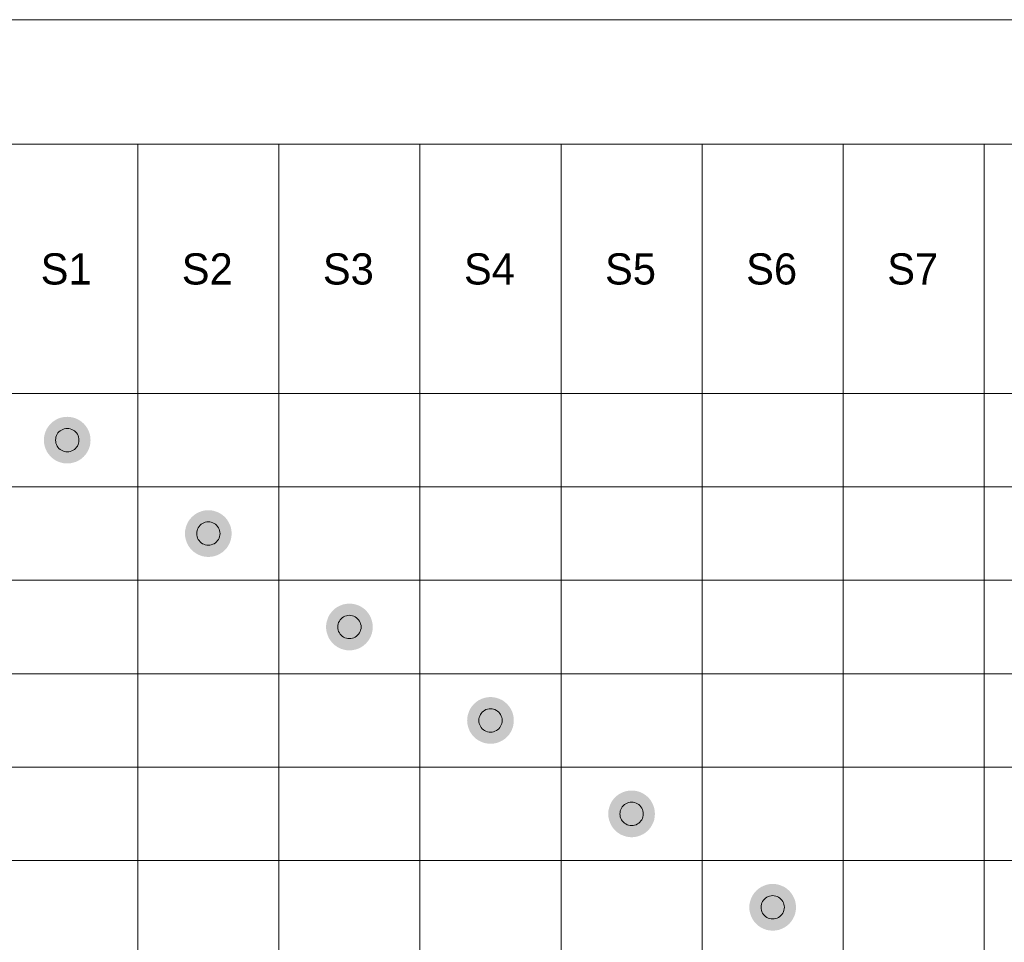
# Model space of a CAD drawing. Header units: millimetres. Extents: x 0 to 138, y 0 to 47.
# Tile 152 of 165: x 83.01 to 88.29, y 31.01 to 35.96. Entities that reach past the tile are written whole.
import ezdxf

# ---------------------------------------------------------------- set-up
doc = ezdxf.new("R2010")
doc.units = ezdxf.units.MM
for name, color, linetype in [('PDF_Geomertry', 7, 'Continuous'), ('PDF_Solid Fills', 7, 'Continuous'), ('PDF_Text', 7, 'Continuous')]:
    doc.layers.add(name, color=color, linetype=linetype)
doc.styles.add('PDF Arial', font='txt')

msp = doc.modelspace()

# ---------------------------------------------------------------- hatches: boundary and pattern name
at = {"layer": 'PDF_Solid Fills', "transparency": 33554559}
for points in [[(83.2694, 33.7046), (83.1609, 33.7674), (83.1703, 33.7806)], [(83.2694, 33.7046), (83.1703, 33.7806), (83.1811, 33.7929)], [(83.2694, 33.7046), (83.1811, 33.7929), (83.1932, 33.8037)], [(83.2694, 33.7046), (83.1932, 33.8037), (83.207, 33.8129)], [(83.2694, 33.7046), (83.207, 33.8129), (83.2217, 33.8204)], [(83.2694, 33.7046), (83.2217, 33.8204), (83.237, 33.8253)], [(83.2694, 33.7046), (83.237, 33.8253), (83.2531, 33.8286)], [(83.2694, 33.7046), (83.2531, 33.8286), (83.2694, 33.8296)], [(83.2694, 33.7046), (83.2694, 33.8296), (83.2854, 33.8286)], [(83.2694, 33.7046), (83.2854, 33.8286), (83.3017, 33.8253)], [(83.2694, 33.7046), (83.3017, 33.8253), (83.3174, 33.8204)], [(83.2694, 33.7046), (83.3174, 33.8204), (83.3321, 33.8129)], [(83.2694, 33.7046), (83.3321, 33.8129), (83.3459, 33.8037)], [(83.2694, 33.7046), (83.3459, 33.8037), (83.358, 33.7929)], [(83.2694, 33.7046), (83.358, 33.7929), (83.3688, 33.7806)], [(83.2694, 33.7046), (83.3688, 33.7806), (83.3777, 33.7674)], [(83.2694, 33.7046), (83.1452, 33.7207), (83.1487, 33.737)], [(83.2694, 33.7046), (83.1487, 33.737), (83.154, 33.7527)], [(83.2694, 33.7046), (83.154, 33.7527), (83.1609, 33.7674)], [(83.2694, 33.7046), (83.3777, 33.7674), (83.3851, 33.7527)], [(83.2694, 33.7046), (83.3851, 33.7527), (83.3904, 33.737)], [(83.2694, 33.7046), (83.3904, 33.737), (83.3934, 33.7207)], [(83.2694, 33.7046), (83.1442, 33.7046), (83.1452, 33.7207)], [(83.2694, 33.7046), (83.1452, 33.6883), (83.1442, 33.7046)], [(83.2694, 33.7046), (83.1487, 33.6723), (83.1452, 33.6883)], [(83.2694, 33.7046), (83.154, 33.6566), (83.1487, 33.6723)], [(83.2694, 33.7046), (83.1609, 33.6418), (83.154, 33.6566)], [(83.2694, 33.7046), (83.1703, 33.6285), (83.1609, 33.6418)], [(83.2694, 33.7046), (83.1811, 33.6163), (83.1703, 33.6285)], [(83.2694, 33.7046), (83.1932, 33.6055), (83.1811, 33.6163)], [(83.2694, 33.7046), (83.207, 33.5961), (83.1932, 33.6055)], [(83.2694, 33.7046), (83.2217, 33.5889), (83.207, 33.5961)], [(83.2694, 33.7046), (83.237, 33.584), (83.2217, 33.5889)], [(83.2694, 33.7046), (83.2531, 33.5804), (83.237, 33.584)], [(83.2694, 33.7046), (83.2694, 33.5795), (83.2531, 33.5804)], [(83.2694, 33.7046), (83.3934, 33.7207), (83.3943, 33.7046)], [(83.2694, 33.7046), (83.2854, 33.5804), (83.2694, 33.5795)], [(83.2694, 33.7046), (83.3017, 33.584), (83.2854, 33.5804)], [(83.2694, 33.7046), (83.3174, 33.5889), (83.3017, 33.584)], [(83.2694, 33.7046), (83.3321, 33.5961), (83.3174, 33.5889)], [(83.2694, 33.7046), (83.3459, 33.6055), (83.3321, 33.5961)], [(83.2694, 33.7046), (83.358, 33.6163), (83.3459, 33.6055)], [(83.2694, 33.7046), (83.3688, 33.6285), (83.358, 33.6163)], [(83.2694, 33.7046), (83.3777, 33.6418), (83.3688, 33.6285)], [(83.2694, 33.7046), (83.3851, 33.6566), (83.3777, 33.6418)], [(83.2694, 33.7046), (83.3904, 33.6723), (83.3851, 33.6566)], [(83.2694, 33.7046), (83.3934, 33.6883), (83.3904, 33.6723)], [(83.2694, 33.7046), (83.3943, 33.7046), (83.3934, 33.6883)], [(84.0257, 33.2043), (83.9496, 33.3034), (83.9633, 33.3126)], [(84.0257, 33.2043), (83.9633, 33.3126), (83.978, 33.3195)], [(84.0257, 33.2043), (83.978, 33.3195), (83.9933, 33.325)], [(84.0257, 33.2043), (83.9933, 33.325), (84.0094, 33.3283)], [(84.0257, 33.2043), (84.0094, 33.3283), (84.0257, 33.3293)], [(84.0257, 33.2043), (84.0257, 33.3293), (84.0424, 33.3283)], [(84.0257, 33.2043), (84.0424, 33.3283), (84.0581, 33.325)], [(84.0257, 33.2043), (84.0581, 33.325), (84.0738, 33.3195)], [(84.0257, 33.2043), (84.0738, 33.3195), (84.0885, 33.3126)], [(84.0257, 33.2043), (84.0885, 33.3126), (84.1022, 33.3034)], [(84.0257, 33.2043), (83.9103, 33.2518), (83.9172, 33.2665)], [(84.0257, 33.2043), (83.9172, 33.2665), (83.9266, 33.2803)], [(84.0257, 33.2043), (83.9266, 33.2803), (83.9374, 33.2926)], [(84.0257, 33.2043), (83.9374, 33.2926), (83.9496, 33.3034)], [(84.0257, 33.2043), (84.1022, 33.3034), (84.1144, 33.2926)], [(84.0257, 33.2043), (84.1144, 33.2926), (84.1252, 33.2803)], [(84.0257, 33.2043), (84.1252, 33.2803), (84.134, 33.2665)], [(84.0257, 33.2043), (84.134, 33.2665), (84.1414, 33.2518)], [(84.0257, 33.2043), (83.9005, 33.2043), (83.9015, 33.2204)], [(84.0257, 33.2043), (83.9015, 33.1877), (83.9005, 33.2043)], [(84.0257, 33.2043), (83.9015, 33.2204), (83.905, 33.2367)], [(84.0257, 33.2043), (83.905, 33.172), (83.9015, 33.1877)], [(84.0257, 33.2043), (83.905, 33.2367), (83.9103, 33.2518)], [(84.0257, 33.2043), (83.9103, 33.1563), (83.905, 33.172)], [(84.0257, 33.2043), (83.9172, 33.1416), (83.9103, 33.1563)], [(84.0257, 33.2043), (83.9266, 33.1278), (83.9172, 33.1416)], [(84.0257, 33.2043), (83.9374, 33.1155), (83.9266, 33.1278)], [(84.0257, 33.2043), (83.9496, 33.1047), (83.9374, 33.1155)], [(84.0257, 33.2043), (83.9633, 33.0958), (83.9496, 33.1047)], [(84.0257, 33.2043), (83.978, 33.0886), (83.9633, 33.0958)], [(84.0257, 33.2043), (83.9933, 33.0831), (83.978, 33.0886)], [(84.0257, 33.2043), (84.0094, 33.0801), (83.9933, 33.0831)], [(84.0257, 33.2043), (84.0257, 33.0788), (84.0094, 33.0801)], [(84.0257, 33.2043), (84.1414, 33.2518), (84.1467, 33.2367)], [(84.0257, 33.2043), (84.1467, 33.2367), (84.1497, 33.2204)], [(84.0257, 33.2043), (84.1497, 33.2204), (84.1507, 33.2043)], [(84.0257, 33.2043), (84.0424, 33.0801), (84.0257, 33.0788)], [(84.0257, 33.2043), (84.0581, 33.0831), (84.0424, 33.0801)], [(84.0257, 33.2043), (84.0738, 33.0886), (84.0581, 33.0831)], [(84.0257, 33.2043), (84.0885, 33.0958), (84.0738, 33.0886)], [(84.0257, 33.2043), (84.1022, 33.1047), (84.0885, 33.0958)], [(84.0257, 33.2043), (84.1144, 33.1155), (84.1022, 33.1047)], [(84.0257, 33.2043), (84.1252, 33.1278), (84.1144, 33.1155)], [(84.0257, 33.2043), (84.134, 33.1416), (84.1252, 33.1278)], [(84.0257, 33.2043), (84.1414, 33.1563), (84.134, 33.1416)], [(84.0257, 33.2043), (84.1467, 33.172), (84.1414, 33.1563)], [(84.0257, 33.2043), (84.1497, 33.1877), (84.1467, 33.172)], [(84.0257, 33.2043), (84.1507, 33.2043), (84.1497, 33.1877)], [(84.782, 32.7035), (84.6735, 32.7662), (84.6829, 32.7796)], [(84.782, 32.7035), (84.6829, 32.7796), (84.6937, 32.7923)], [(84.782, 32.7035), (84.6937, 32.7923), (84.7059, 32.8031)], [(84.782, 32.7035), (84.7059, 32.8031), (84.7196, 32.8119)], [(84.782, 32.7035), (84.7196, 32.8119), (84.7343, 32.8192)], [(84.782, 32.7035), (84.7343, 32.8192), (84.7496, 32.8247)], [(84.782, 32.7035), (84.7496, 32.8247), (84.7657, 32.8276)], [(84.782, 32.7035), (84.7657, 32.8276), (84.782, 32.8286)], [(84.782, 32.7035), (84.782, 32.8286), (84.7987, 32.8276)], [(84.782, 32.7035), (84.7987, 32.8276), (84.8144, 32.8247)], [(84.782, 32.7035), (84.8144, 32.8247), (84.8301, 32.8192)], [(84.782, 32.7035), (84.8301, 32.8192), (84.8448, 32.8119)], [(84.782, 32.7035), (84.8448, 32.8119), (84.8585, 32.8031)], [(84.782, 32.7035), (84.8585, 32.8031), (84.8707, 32.7923)], [(84.782, 32.7035), (84.8707, 32.7923), (84.8815, 32.7796)], [(84.782, 32.7035), (84.8815, 32.7796), (84.8903, 32.7662)], [(84.782, 32.7035), (84.6578, 32.7197), (84.6614, 32.7358)], [(84.782, 32.7035), (84.6614, 32.7358), (84.6667, 32.7515)], [(84.782, 32.7035), (84.6667, 32.7515), (84.6735, 32.7662)], [(84.782, 32.7035), (84.8903, 32.7662), (84.8978, 32.7515)], [(84.782, 32.7035), (84.8978, 32.7515), (84.9031, 32.7358)], [(84.782, 32.7035), (84.9031, 32.7358), (84.906, 32.7197)], [(84.782, 32.7035), (84.6568, 32.7035), (84.6578, 32.7197)], [(84.782, 32.7035), (84.6578, 32.6874), (84.6568, 32.7035)], [(84.782, 32.7035), (84.6614, 32.6711), (84.6578, 32.6874)], [(84.782, 32.7035), (84.6667, 32.656), (84.6614, 32.6711)], [(84.782, 32.7035), (84.6735, 32.6413), (84.6667, 32.656)], [(84.782, 32.7035), (84.6829, 32.6275), (84.6735, 32.6413)], [(84.782, 32.7035), (84.6937, 32.6152), (84.6829, 32.6275)], [(84.782, 32.7035), (84.7059, 32.6044), (84.6937, 32.6152)], [(84.782, 32.7035), (84.7196, 32.5952), (84.7059, 32.6044)], [(84.782, 32.7035), (84.7343, 32.5877), (84.7196, 32.5952)], [(84.782, 32.7035), (84.7496, 32.5828), (84.7343, 32.5877)], [(84.782, 32.7035), (84.7657, 32.5795), (84.7496, 32.5828)], [(84.782, 32.7035), (84.782, 32.5785), (84.7657, 32.5795)], [(84.782, 32.7035), (84.906, 32.7197), (84.907, 32.7035)], [(84.782, 32.7035), (84.7987, 32.5795), (84.782, 32.5785)], [(84.782, 32.7035), (84.8144, 32.5828), (84.7987, 32.5795)], [(84.782, 32.7035), (84.8301, 32.5877), (84.8144, 32.5828)], [(84.782, 32.7035), (84.8448, 32.5952), (84.8301, 32.5877)], [(84.782, 32.7035), (84.8585, 32.6044), (84.8448, 32.5952)], [(84.782, 32.7035), (84.8707, 32.6152), (84.8585, 32.6044)], [(84.782, 32.7035), (84.8815, 32.6275), (84.8707, 32.6152)], [(84.782, 32.7035), (84.8903, 32.6413), (84.8815, 32.6275)], [(84.782, 32.7035), (84.8978, 32.656), (84.8903, 32.6413)], [(84.782, 32.7035), (84.9031, 32.6711), (84.8978, 32.656)], [(84.782, 32.7035), (84.906, 32.6874), (84.9031, 32.6711)], [(84.782, 32.7035), (84.907, 32.7035), (84.906, 32.6874)], [(85.5383, 32.2032), (85.4501, 32.2914), (85.4622, 32.3022)], [(85.5383, 32.2032), (85.4622, 32.3022), (85.4759, 32.3117)], [(85.5383, 32.2032), (85.4759, 32.3117), (85.4907, 32.3185)], [(85.5383, 32.2032), (85.4907, 32.3185), (85.506, 32.3238)], [(85.5383, 32.2032), (85.506, 32.3238), (85.5221, 32.3273)], [(85.5383, 32.2032), (85.5221, 32.3273), (85.5383, 32.3283)], [(85.5383, 32.2032), (85.5383, 32.3283), (85.555, 32.3273)], [(85.5383, 32.2032), (85.555, 32.3273), (85.5707, 32.3238)], [(85.5383, 32.2032), (85.5707, 32.3238), (85.5864, 32.3185)], [(85.5383, 32.2032), (85.5864, 32.3185), (85.6011, 32.3117)], [(85.5383, 32.2032), (85.6011, 32.3117), (85.6149, 32.3022)], [(85.5383, 32.2032), (85.6149, 32.3022), (85.627, 32.2914)], [(85.5383, 32.2032), (85.4177, 32.2355), (85.423, 32.2508)], [(85.5383, 32.2032), (85.423, 32.2508), (85.4298, 32.2655)], [(85.5383, 32.2032), (85.4298, 32.2655), (85.4393, 32.2793)], [(85.5383, 32.2032), (85.4393, 32.2793), (85.4501, 32.2914)], [(85.5383, 32.2032), (85.627, 32.2914), (85.6378, 32.2793)], [(85.5383, 32.2032), (85.6378, 32.2793), (85.6466, 32.2655)], [(85.5383, 32.2032), (85.6466, 32.2655), (85.6541, 32.2508)], [(85.5383, 32.2032), (85.6541, 32.2508), (85.6594, 32.2355)], [(85.5383, 32.2032), (85.4132, 32.2032), (85.4141, 32.2194)], [(85.5383, 32.2032), (85.4141, 32.1865), (85.4132, 32.2032)], [(85.5383, 32.2032), (85.4141, 32.2194), (85.4177, 32.2355)], [(85.5383, 32.2032), (85.4177, 32.1708), (85.4141, 32.1865)], [(85.5383, 32.2032), (85.423, 32.1551), (85.4177, 32.1708)], [(85.5383, 32.2032), (85.4298, 32.1404), (85.423, 32.1551)], [(85.5383, 32.2032), (85.4393, 32.1266), (85.4298, 32.1404)], [(85.5383, 32.2032), (85.4501, 32.1145), (85.4393, 32.1266)], [(85.5383, 32.2032), (85.4622, 32.1037), (85.4501, 32.1145)], [(85.5383, 32.2032), (85.4759, 32.0949), (85.4622, 32.1037)], [(85.5383, 32.2032), (85.4907, 32.0874), (85.4759, 32.0949)], [(85.5383, 32.2032), (85.506, 32.0821), (85.4907, 32.0874)], [(85.5383, 32.2032), (85.5221, 32.0792), (85.506, 32.0821)], [(85.5383, 32.2032), (85.5383, 32.0782), (85.5221, 32.0792)], [(85.5383, 32.2032), (85.6594, 32.2355), (85.6623, 32.2194)], [(85.5383, 32.2032), (85.6623, 32.2194), (85.6633, 32.2032)], [(85.5383, 32.2032), (85.555, 32.0792), (85.5383, 32.0782)], [(85.5383, 32.2032), (85.5707, 32.0821), (85.555, 32.0792)], [(85.5383, 32.2032), (85.5864, 32.0874), (85.5707, 32.0821)], [(85.5383, 32.2032), (85.6011, 32.0949), (85.5864, 32.0874)], [(85.5383, 32.2032), (85.6149, 32.1037), (85.6011, 32.0949)], [(85.5383, 32.2032), (85.627, 32.1145), (85.6149, 32.1037)], [(85.5383, 32.2032), (85.6378, 32.1266), (85.627, 32.1145)], [(85.5383, 32.2032), (85.6466, 32.1404), (85.6378, 32.1266)], [(85.5383, 32.2032), (85.6541, 32.1551), (85.6466, 32.1404)], [(85.5383, 32.2032), (85.6594, 32.1708), (85.6541, 32.1551)], [(85.5383, 32.2032), (85.6623, 32.1865), (85.6594, 32.1708)], [(85.5383, 32.2032), (85.6633, 32.2032), (85.6623, 32.1865)], [(86.2947, 31.7025), (86.2784, 31.8265), (86.2947, 31.8274)], [(86.2947, 31.7025), (86.2947, 31.8274), (86.3113, 31.8265)], [(86.2947, 31.7025), (86.1862, 31.7653), (86.1956, 31.779)], [(86.2947, 31.7025), (86.1956, 31.779), (86.2064, 31.7912)], [(86.2947, 31.7025), (86.2064, 31.7912), (86.2185, 31.8019)], [(86.2947, 31.7025), (86.2185, 31.8019), (86.2323, 31.8108)], [(86.2947, 31.7025), (86.2323, 31.8108), (86.247, 31.8182)], [(86.2947, 31.7025), (86.247, 31.8182), (86.2623, 31.8235)], [(86.2947, 31.7025), (86.2623, 31.8235), (86.2784, 31.8265)], [(86.2947, 31.7025), (86.3113, 31.8265), (86.327, 31.8235)], [(86.2947, 31.7025), (86.327, 31.8235), (86.3427, 31.8182)], [(86.2947, 31.7025), (86.3427, 31.8182), (86.3574, 31.8108)], [(86.2947, 31.7025), (86.3574, 31.8108), (86.3712, 31.8019)], [(86.2947, 31.7025), (86.3712, 31.8019), (86.3833, 31.7912)], [(86.2947, 31.7025), (86.3833, 31.7912), (86.3941, 31.779)], [(86.2947, 31.7025), (86.3941, 31.779), (86.403, 31.7653)], [(86.2947, 31.7025), (86.1705, 31.7191), (86.174, 31.7348)], [(86.2947, 31.7025), (86.174, 31.7348), (86.1793, 31.7505)], [(86.2947, 31.7025), (86.1793, 31.7505), (86.1862, 31.7653)], [(86.2947, 31.7025), (86.403, 31.7653), (86.4104, 31.7505)], [(86.2947, 31.7025), (86.4104, 31.7505), (86.4157, 31.7348)], [(86.2947, 31.7025), (86.4157, 31.7348), (86.4187, 31.7191)], [(86.2947, 31.7025), (86.1695, 31.7025), (86.1705, 31.7191)], [(86.2947, 31.7025), (86.1705, 31.6862), (86.1695, 31.7025)], [(86.2947, 31.7025), (86.174, 31.6701), (86.1705, 31.6862)], [(86.2947, 31.7025), (86.1793, 31.6548), (86.174, 31.6701)], [(86.2947, 31.7025), (86.1862, 31.6401), (86.1793, 31.6548)], [(86.2947, 31.7025), (86.1956, 31.6264), (86.1862, 31.6401)], [(86.2947, 31.7025), (86.2064, 31.6142), (86.1956, 31.6264)], [(86.2947, 31.7025), (86.2185, 31.6034), (86.2064, 31.6142)], [(86.2947, 31.7025), (86.2323, 31.594), (86.2185, 31.6034)], [(86.2947, 31.7025), (86.247, 31.5871), (86.2323, 31.594)], [(86.2947, 31.7025), (86.2623, 31.5818), (86.247, 31.5871)], [(86.2947, 31.7025), (86.2784, 31.5783), (86.2623, 31.5818)], [(86.2947, 31.7025), (86.2947, 31.5773), (86.2784, 31.5783)], [(86.2947, 31.7025), (86.4187, 31.7191), (86.4196, 31.7025)], [(86.2947, 31.7025), (86.3113, 31.5783), (86.2947, 31.5773)], [(86.2947, 31.7025), (86.327, 31.5818), (86.3113, 31.5783)], [(86.2947, 31.7025), (86.3427, 31.5871), (86.327, 31.5818)], [(86.2947, 31.7025), (86.3574, 31.594), (86.3427, 31.5871)], [(86.2947, 31.7025), (86.3712, 31.6034), (86.3574, 31.594)], [(86.2947, 31.7025), (86.3833, 31.6142), (86.3712, 31.6034)], [(86.2947, 31.7025), (86.3941, 31.6264), (86.3833, 31.6142)], [(86.2947, 31.7025), (86.403, 31.6401), (86.3941, 31.6264)], [(86.2947, 31.7025), (86.4104, 31.6548), (86.403, 31.6401)], [(86.2947, 31.7025), (86.4157, 31.6701), (86.4104, 31.6548)], [(86.2947, 31.7025), (86.4187, 31.6862), (86.4157, 31.6701)], [(86.2947, 31.7025), (86.4196, 31.7025), (86.4187, 31.6862)], [(87.051, 31.2022), (86.9627, 31.2905), (86.9749, 31.3013)], [(87.051, 31.2022), (86.9749, 31.3013), (86.9886, 31.3105)], [(87.051, 31.2022), (86.9886, 31.3105), (87.0033, 31.3173)], [(87.051, 31.2022), (87.0033, 31.3173), (87.0186, 31.3228)], [(87.051, 31.2022), (87.0186, 31.3228), (87.0347, 31.3262)], [(87.051, 31.2022), (87.0347, 31.3262), (87.051, 31.3272)], [(87.051, 31.2022), (87.051, 31.3272), (87.0677, 31.3262)], [(87.051, 31.2022), (87.0677, 31.3262), (87.0834, 31.3228)], [(87.051, 31.2022), (87.0834, 31.3228), (87.0991, 31.3173)], [(87.051, 31.2022), (87.0991, 31.3173), (87.1138, 31.3105)], [(87.051, 31.2022), (87.1138, 31.3105), (87.1275, 31.3013)], [(87.051, 31.2022), (87.1275, 31.3013), (87.1397, 31.2905)], [(87.051, 31.2022), (86.9303, 31.2346), (86.9356, 31.2497)], [(87.051, 31.2022), (86.9356, 31.2497), (86.9425, 31.2644)], [(87.051, 31.2022), (86.9425, 31.2644), (86.9519, 31.2781)], [(87.051, 31.2022), (86.9519, 31.2781), (86.9627, 31.2905)], [(87.051, 31.2022), (87.1397, 31.2905), (87.1505, 31.2781)], [(87.051, 31.2022), (87.1505, 31.2781), (87.1593, 31.2644)], [(87.051, 31.2022), (87.1593, 31.2644), (87.1667, 31.2497)], [(87.051, 31.2022), (87.1667, 31.2497), (87.172, 31.2346)], [(87.051, 31.2022), (86.9258, 31.2022), (86.9268, 31.2183)], [(87.051, 31.2022), (86.9268, 31.1855), (86.9258, 31.2022)], [(87.051, 31.2022), (86.9268, 31.2183), (86.9303, 31.2346)], [(87.051, 31.2022), (86.9303, 31.1698), (86.9268, 31.1855)], [(87.051, 31.2022), (86.9356, 31.1541), (86.9303, 31.1698)], [(87.051, 31.2022), (86.9425, 31.1394), (86.9356, 31.1541)], [(87.051, 31.2022), (86.9519, 31.1257), (86.9425, 31.1394)], [(87.051, 31.2022), (86.9627, 31.1133), (86.9519, 31.1257)], [(87.051, 31.2022), (86.9749, 31.1025), (86.9627, 31.1133)], [(87.051, 31.2022), (86.9886, 31.0937), (86.9749, 31.1025)], [(87.051, 31.2022), (87.0033, 31.0864), (86.9886, 31.0937)], [(87.051, 31.2022), (87.0186, 31.0809), (87.0033, 31.0864)], [(87.051, 31.2022), (87.0347, 31.078), (87.0186, 31.0809)], [(87.051, 31.2022), (87.051, 31.077), (87.0347, 31.078)], [(87.051, 31.2022), (87.172, 31.2346), (87.175, 31.2183)], [(87.051, 31.2022), (87.175, 31.2183), (87.176, 31.2022)], [(87.051, 31.2022), (87.0677, 31.078), (87.051, 31.077)], [(87.051, 31.2022), (87.0834, 31.0809), (87.0677, 31.078)], [(87.051, 31.2022), (87.0991, 31.0864), (87.0834, 31.0809)], [(87.051, 31.2022), (87.1138, 31.0937), (87.0991, 31.0864)], [(87.051, 31.2022), (87.1275, 31.1025), (87.1138, 31.0937)], [(87.051, 31.2022), (87.1397, 31.1133), (87.1275, 31.1025)], [(87.051, 31.2022), (87.1505, 31.1257), (87.1397, 31.1133)], [(87.051, 31.2022), (87.1593, 31.1394), (87.1505, 31.1257)], [(87.051, 31.2022), (87.1667, 31.1541), (87.1593, 31.1394)], [(87.051, 31.2022), (87.172, 31.1698), (87.1667, 31.1541)], [(87.051, 31.2022), (87.175, 31.1855), (87.172, 31.1698)], [(87.051, 31.2022), (87.176, 31.2022), (87.175, 31.1855)]]:
    msp.add_hatch(color=256, dxfattribs=at).paths.add_polyline_path(points)

# ---------------------------------------------------------------- linework, layer by layer
at = {"layer": 'PDF_Geomertry', "lineweight": 15}
msp.add_lwpolyline([(73.9933, 6.9271), (129.2503, 6.9271), (129.2503, 35.9569), (73.9933, 35.9569), (73.9933, 6.9271)], close=True, dxfattribs=at)
for points in [[(73.9933, 35.2893), (129.2503, 35.2893)], [(73.9933, 33.4545), (82.8911, 33.4545), (82.8911, 33.9548), (83.6474, 33.9548), (83.6474, 35.2893)], [(73.9933, 32.9536), (82.8911, 32.9536), (82.8911, 33.4545), (83.6474, 33.4545), (83.6474, 33.9548), (84.4038, 33.9548), (84.4038, 35.2893)], [(73.9933, 32.4533), (82.8911, 32.4533), (82.8911, 32.9536), (83.6474, 32.9536), (83.6474, 33.4545), (84.4038, 33.4545), (84.4038, 33.9548), (85.1601, 33.9548), (85.1601, 35.2893)], [(73.9933, 31.9526), (82.8911, 31.9526), (82.8911, 32.4533), (83.6474, 32.4533), (83.6474, 32.9536), (84.4038, 32.9536), (84.4038, 33.4545), (85.1601, 33.4545), (85.1601, 33.9548), (85.9164, 33.9548), (85.9164, 35.2893)], [(73.9933, 31.4523), (82.8911, 31.4523), (82.8911, 31.9526), (83.6474, 31.9526), (83.6474, 32.4533), (84.4038, 32.4533), (84.4038, 32.9536), (85.1601, 32.9536), (85.1601, 33.4545), (85.9164, 33.4545), (85.9164, 33.9548), (86.6727, 33.9548), (86.6727, 35.2893)], [(73.9933, 30.952), (82.8911, 30.952), (82.8911, 31.4523), (83.6474, 31.4523), (83.6474, 31.9526), (84.4038, 31.9526), (84.4038, 32.4533), (85.1601, 32.4533), (85.1601, 32.9536), (85.9164, 32.9536), (85.9164, 33.4545), (86.6727, 33.4545), (86.6727, 33.9548), (87.4291, 33.9548), (87.4291, 35.2893)], [(73.9933, 30.4512), (82.8911, 30.4512), (82.8911, 30.952), (83.6474, 30.952), (83.6474, 31.4523), (84.4038, 31.4523), (84.4038, 31.9526), (85.1601, 31.9526), (85.1601, 32.4533), (85.9164, 32.4533), (85.9164, 32.9536), (86.6727, 32.9536), (86.6727, 33.4545), (87.4291, 33.4545), (87.4291, 33.9548), (88.1854, 33.9548), (88.1854, 35.2893)], [(73.9933, 29.9509), (82.8911, 29.9509), (82.8911, 30.4512), (83.6474, 30.4512), (83.6474, 30.952), (84.4038, 30.952), (84.4038, 31.4523), (85.1601, 31.4523), (85.1601, 31.9526), (85.9164, 31.9526), (85.9164, 32.4533), (86.6727, 32.4533), (86.6727, 32.9536), (87.4291, 32.9536), (87.4291, 33.4545), (88.1854, 33.4545), (88.1854, 33.9548), (88.9417, 33.9548), (88.9417, 35.2893)], [(73.9933, 29.4502), (82.8911, 29.4502), (82.8911, 29.9509), (83.6474, 29.9509), (83.6474, 30.4512), (84.4038, 30.4512), (84.4038, 30.952), (85.1601, 30.952), (85.1601, 31.4523), (85.9164, 31.4523), (85.9164, 31.9526), (86.6727, 31.9526), (86.6727, 32.4533), (87.4291, 32.4533), (87.4291, 32.9536), (88.1854, 32.9536), (88.1854, 33.4545), (88.9417, 33.4545), (88.9417, 33.9548), (89.698, 33.9548), (89.698, 35.2893)], [(73.9933, 28.9499), (82.8911, 28.9499), (82.8911, 29.4502), (83.6474, 29.4502), (83.6474, 29.9509), (84.4038, 29.9509), (84.4038, 30.4512), (85.1601, 30.4512), (85.1601, 30.952), (85.9164, 30.952), (85.9164, 31.4523), (86.6727, 31.4523), (86.6727, 31.9526), (87.4291, 31.9526), (87.4291, 32.4533), (88.1854, 32.4533), (88.1854, 32.9536), (88.9417, 32.9536), (88.9417, 33.4545), (89.698, 33.4545), (89.698, 33.9548), (90.4544, 33.9548), (90.4544, 35.2893)], [(82.8911, 28.9499), (83.6474, 28.9499), (83.6474, 29.4502), (84.4038, 29.4502), (84.4038, 29.9509), (85.1601, 29.9509), (85.1601, 30.4512), (85.9164, 30.4512), (85.9164, 30.952), (86.6727, 30.952), (86.6727, 31.4523), (87.4291, 31.4523), (87.4291, 31.9526), (88.1854, 31.9526), (88.1854, 32.4533), (88.9417, 32.4533), (88.9417, 32.9536), (89.698, 32.9536), (89.698, 33.4545), (90.4544, 33.4545), (90.4544, 33.9548), (91.2107, 33.9548), (91.2107, 35.2893)], [(82.8911, 28.449), (83.6474, 28.449), (83.6474, 28.9499), (84.4038, 28.9499), (84.4038, 29.4502), (85.1601, 29.4502), (85.1601, 29.9509), (85.9164, 29.9509), (85.9164, 30.4512), (86.6727, 30.4512), (86.6727, 30.952), (87.4291, 30.952), (87.4291, 31.4523), (88.1854, 31.4523), (88.1854, 31.9526), (88.9417, 31.9526)], [(82.8911, 27.9487), (83.6474, 27.9487), (83.6474, 28.449), (84.4038, 28.449), (84.4038, 28.9499), (85.1601, 28.9499), (85.1601, 29.4502), (85.9164, 29.4502), (85.9164, 29.9509), (86.6727, 29.9509), (86.6727, 30.4512), (87.4291, 30.4512), (87.4291, 30.952), (88.1854, 30.952), (88.1854, 31.4523), (88.9417, 31.4523)]]:
    msp.add_lwpolyline(points, dxfattribs=at)
at = {"layer": 'PDF_Geomertry', "lineweight": 0}
for points in [[(83.207, 33.7046), (83.2076, 33.6962), (83.2089, 33.6883), (83.2115, 33.6805), (83.2154, 33.6732), (83.2197, 33.6664), (83.2252, 33.6605), (83.2315, 33.655), (83.238, 33.6507), (83.2452, 33.6468), (83.2531, 33.6442), (83.2615, 33.6428), (83.2694, 33.6418), (83.2776, 33.6428), (83.2854, 33.6442), (83.2933, 33.6468), (83.3008, 33.6507), (83.3076, 33.655), (83.3135, 33.6605), (83.3188, 33.6664), (83.3237, 33.6732), (83.3272, 33.6805), (83.3296, 33.6883), (83.3316, 33.6962), (83.3321, 33.7046), (83.3316, 33.7129), (83.3296, 33.7207), (83.3272, 33.7286), (83.3237, 33.736), (83.3188, 33.7429), (83.3135, 33.7488), (83.3076, 33.7541), (83.3008, 33.7586), (83.2933, 33.7625), (83.2854, 33.7649), (83.2776, 33.7664), (83.2694, 33.7674), (83.2615, 33.7664), (83.2531, 33.7649), (83.2452, 33.7625), (83.238, 33.7586), (83.2315, 33.7541), (83.2252, 33.7488), (83.2197, 33.7429), (83.2154, 33.736), (83.2115, 33.7286), (83.2089, 33.7207), (83.2076, 33.7129), (83.207, 33.7046)], [(83.9633, 33.2043), (83.9639, 33.1959), (83.9653, 33.1881), (83.9678, 33.1802), (83.9717, 33.1729), (83.976, 33.1661), (83.9815, 33.1596), (83.9878, 33.1543), (83.9943, 33.1498), (84.0016, 33.1465), (84.0094, 33.1435), (84.0178, 33.1419), (84.0257, 33.1416), (84.0339, 33.1419), (84.0418, 33.1435), (84.0496, 33.1465), (84.0571, 33.1498), (84.0639, 33.1543), (84.0698, 33.1596), (84.0751, 33.1661), (84.08, 33.1729), (84.0836, 33.1802), (84.0859, 33.1881), (84.0879, 33.1959), (84.0885, 33.2043), (84.0879, 33.2122), (84.0859, 33.2204), (84.0836, 33.2279), (84.08, 33.2351), (84.0751, 33.242), (84.0698, 33.2485), (84.0639, 33.2538), (84.0571, 33.2583), (84.0496, 33.2616), (84.0418, 33.2646), (84.0339, 33.2661), (84.0257, 33.2665), (84.0178, 33.2661), (84.0094, 33.2646), (84.0016, 33.2616), (83.9943, 33.2583), (83.9878, 33.2538), (83.9815, 33.2485), (83.976, 33.242), (83.9717, 33.2351), (83.9678, 33.2279), (83.9653, 33.2204), (83.9639, 33.2122), (83.9633, 33.2043)], [(84.7196, 32.7035), (84.7202, 32.6952), (84.7216, 32.6874), (84.7241, 32.6795), (84.7281, 32.6721), (84.7324, 32.6652), (84.7379, 32.6593), (84.7441, 32.654), (84.7506, 32.6495), (84.7579, 32.6456), (84.7657, 32.6432), (84.7742, 32.6417), (84.782, 32.6413), (84.7903, 32.6417), (84.7981, 32.6432), (84.8059, 32.6456), (84.8134, 32.6495), (84.8203, 32.654), (84.8262, 32.6593), (84.8315, 32.6652), (84.8364, 32.6721), (84.8399, 32.6795), (84.8422, 32.6874), (84.8442, 32.6952), (84.8448, 32.7035), (84.8442, 32.7119), (84.8422, 32.7197), (84.8399, 32.7276), (84.8364, 32.7348), (84.8315, 32.7417), (84.8262, 32.7476), (84.8203, 32.7531), (84.8134, 32.758), (84.8059, 32.7613), (84.7981, 32.7639), (84.7903, 32.7658), (84.782, 32.7662), (84.7742, 32.7658), (84.7657, 32.7639), (84.7579, 32.7613), (84.7506, 32.758), (84.7441, 32.7531), (84.7379, 32.7476), (84.7324, 32.7417), (84.7281, 32.7348), (84.7241, 32.7276), (84.7216, 32.7197), (84.7202, 32.7119), (84.7196, 32.7035)], [(85.4759, 32.2032), (85.4765, 32.1949), (85.4779, 32.1871), (85.4805, 32.1792), (85.4844, 32.1718), (85.4887, 32.1649), (85.4942, 32.1586), (85.5005, 32.1531), (85.5069, 32.1488), (85.5142, 32.1453), (85.5221, 32.1423), (85.5305, 32.141), (85.5383, 32.1404), (85.5466, 32.141), (85.5544, 32.1423), (85.5623, 32.1453), (85.5697, 32.1488), (85.5766, 32.1531), (85.5825, 32.1586), (85.5878, 32.1649), (85.5927, 32.1718), (85.5962, 32.1792), (85.5986, 32.1871), (85.6005, 32.1949), (85.6011, 32.2032), (85.6005, 32.211), (85.5986, 32.2194), (85.5962, 32.2267), (85.5927, 32.2342), (85.5878, 32.241), (85.5825, 32.2473), (85.5766, 32.2528), (85.5697, 32.2571), (85.5623, 32.261), (85.5544, 32.2636), (85.5466, 32.265), (85.5383, 32.2655), (85.5305, 32.265), (85.5221, 32.2636), (85.5142, 32.261), (85.5069, 32.2571), (85.5005, 32.2528), (85.4942, 32.2473), (85.4887, 32.241), (85.4844, 32.2342), (85.4805, 32.2267), (85.4779, 32.2194), (85.4765, 32.211), (85.4759, 32.2032)], [(86.2323, 31.7025), (86.2329, 31.6946), (86.2342, 31.6862), (86.2368, 31.6783), (86.2407, 31.6711), (86.245, 31.6646), (86.2505, 31.6583), (86.2568, 31.6528), (86.2633, 31.6485), (86.2705, 31.6446), (86.2784, 31.642), (86.2868, 31.6407), (86.2947, 31.6401), (86.3029, 31.6407), (86.3108, 31.642), (86.3186, 31.6446), (86.3261, 31.6485), (86.3329, 31.6528), (86.3388, 31.6583), (86.3441, 31.6646), (86.349, 31.6711), (86.3525, 31.6783), (86.3549, 31.6862), (86.3569, 31.6946), (86.3574, 31.7025), (86.3569, 31.7107), (86.3549, 31.7186), (86.3525, 31.7264), (86.349, 31.7339), (86.3441, 31.7407), (86.3388, 31.7466), (86.3329, 31.7519), (86.3261, 31.7568), (86.3186, 31.7603), (86.3108, 31.7627), (86.3029, 31.7647), (86.2947, 31.7653), (86.2868, 31.7647), (86.2784, 31.7627), (86.2705, 31.7603), (86.2633, 31.7568), (86.2568, 31.7519), (86.2505, 31.7466), (86.245, 31.7407), (86.2407, 31.7339), (86.2368, 31.7264), (86.2342, 31.7186), (86.2329, 31.7107), (86.2323, 31.7025)], [(86.9886, 31.2022), (86.9892, 31.1937), (86.9906, 31.1859), (86.9931, 31.178), (86.997, 31.1708), (87.0014, 31.1639), (87.0068, 31.158), (87.0131, 31.1525), (87.0196, 31.1476), (87.0269, 31.1443), (87.0347, 31.1418), (87.0431, 31.1398), (87.051, 31.1394), (87.0592, 31.1398), (87.0671, 31.1418), (87.0749, 31.1443), (87.0824, 31.1476), (87.0892, 31.1525), (87.0951, 31.158), (87.1004, 31.1639), (87.1053, 31.1708), (87.1089, 31.178), (87.1112, 31.1859), (87.1132, 31.1937), (87.1138, 31.2022), (87.1132, 31.21), (87.1112, 31.2183), (87.1089, 31.2261), (87.1053, 31.2336), (87.1004, 31.2398), (87.0951, 31.2463), (87.0892, 31.2516), (87.0824, 31.2561), (87.0749, 31.2601), (87.0671, 31.2624), (87.0592, 31.264), (87.051, 31.2644), (87.0431, 31.264), (87.0347, 31.2624), (87.0269, 31.2601), (87.0196, 31.2561), (87.0131, 31.2516), (87.0068, 31.2463), (87.0014, 31.2398), (86.997, 31.2336), (86.9931, 31.2261), (86.9906, 31.2183), (86.9892, 31.21), (86.9886, 31.2022)]]:
    msp.add_lwpolyline(points, close=True, dxfattribs=at)

# ---------------------------------------------------------------- texts
at = {"layer": 'PDF_Text', "char_height": 0.16698, "attachment_point": 7, "style": 'PDF Arial'}
for s, insert in [('S1', (83.1271, 34.536)), ('S2', (83.8834, 34.536)), ('S3', (84.6398, 34.5359)), ('S4', (85.3961, 34.536)), ('S5', (86.1524, 34.536)), ('S6', (86.9088, 34.536)), ('S7', (87.6651, 34.536))]:
    msp.add_mtext(s, dxfattribs=dict(at, insert=insert))

doc.saveas('drawing.dxf')
